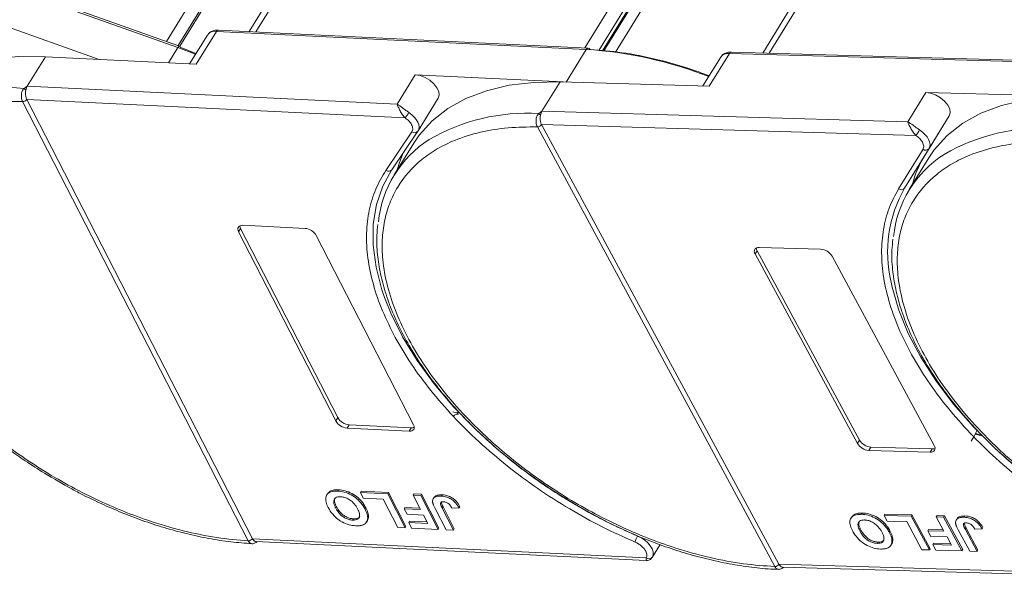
# Model space of a CAD drawing. Header units: millimetres. Extents: x 2552 to 4022, y 535 to 1568.
# Tile 30 of 47: x 3524 to 3597, y 1288 to 1330. Entities that reach past the tile are written whole.
import ezdxf

# ---------------------------------------------------------------- set-up
doc = ezdxf.new("R2010")
doc.units = ezdxf.units.MM

msp = doc.modelspace()

# ---------------------------------------------------------------- linework, layer by layer
at = {"color": 7, "linetype": 'Continuous', "lineweight": 15}
for p, q in [((3570.575, 1376.448), (3541.305, 1328.967)), ((3541.799, 1328.943), (3571.291, 1376.785)), ((3564.774, 1376.274), (3535.16, 1328.234)), ((3536.027, 1327.926), (3565.415, 1375.599)), ((3536.144, 1327.883), (3565.42, 1375.374)), ((3595.736, 1375.593), (3566.244, 1327.752)), ((3567.293, 1327.568), (3596.571, 1375.062)), ((3579.941, 1327.357), (3609.421, 1375.178)), ((3567.56, 1327.541), (3596.7, 1374.811)), ((3567.668, 1327.53), (3596.71, 1374.642)), ((3568.526, 1327.445), (3597.422, 1374.319)), ((3608.732, 1374.843), (3579.468, 1327.371)), ((3505.916, 1338.465), (3536.012, 1327.784)), ((3536.134, 1327.889), (3506.037, 1338.569)), ((3530.149, 1326.9), (3522.236, 1329.708)), ((3537.374, 1326.548), (3538.873, 1328.981)), ((3538.873, 1328.981), (3566.354, 1327.641)), ((3566.5, 1327.739), (3539.019, 1329.079)), ((3538.198, 1328.71), (3536.88, 1326.572)), ((3536.012, 1327.784), (3535.312, 1326.648)), ((3536.012, 1327.784), (3537.322, 1327.29)), ((3537.348, 1327.332), (3536.167, 1327.802)), ((3566.354, 1327.641), (3564.857, 1325.213)), ((3575.496, 1324.907), (3576.995, 1327.34)), ((3576.995, 1327.34), (3604.182, 1326.558)), ((3604.328, 1326.656), (3577.141, 1327.438)), ((3524.815, 1324.905), (3526.164, 1327.094)), ((3526.164, 1327.094), (3537.374, 1326.548)), ((3576.346, 1327.068), (3575.022, 1324.921)), ((3553.645, 1325.755), (3552.295, 1323.565)), ((3564.629, 1325.219), (3553.645, 1325.755)), ((3563.056, 1323.036), (3564.406, 1325.226)), ((3564.406, 1325.226), (3575.496, 1324.907)), ((3524.575, 1324.741), (3524.815, 1324.905)), ((3552.295, 1323.565), (3524.815, 1324.905)), ((3591.593, 1324.444), (3590.243, 1322.255)), ((3602.683, 1324.125), (3591.593, 1324.444)), ((3524.466, 1323.755), (3524.465, 1323.756)), ((3541.237, 1291.094), (3524.466, 1323.755)), ((3524.773, 1323.916), (3552.899, 1322.545)), ((3524.773, 1323.915), (3541.544, 1291.254)), ((3553.853, 1321.583), (3555.353, 1324.015)), ((3562.818, 1322.87), (3563.056, 1323.036)), ((3590.243, 1322.255), (3563.056, 1323.036)), ((3593.328, 1322.704), (3591.515, 1319.762)), ((3591.828, 1320.271), (3593.328, 1322.704)), ((3551.467, 1318.644), (3553.398, 1321.511)), ((3551.907, 1318.692), (3553.838, 1321.559)), ((3553.838, 1321.559), (3553.843, 1321.567)), ((3553.853, 1321.583), (3553.843, 1321.567)), ((3562.723, 1321.881), (3562.723, 1321.883)), ((3580.365, 1289.187), (3562.723, 1321.881)), ((3563.028, 1322.047), (3590.854, 1321.247)), ((3563.028, 1322.046), (3580.67, 1289.351)), ((3553.537, 1320.68), (3552.082, 1318.321)), ((3589.568, 1317.27), (3591.38, 1320.211)), ((3590.015, 1317.33), (3591.828, 1320.271)), ((3590.015, 1317.33), (3591.515, 1319.762)), ((3591.814, 1319.58), (3590.359, 1317.22)), ((3540.668, 1314.328), (3540.518, 1314.085)), ((3540.668, 1314.328), (3547.893, 1300.258)), ((3540.838, 1314.559), (3545.457, 1314.334)), ((3547.743, 1300.015), (3540.518, 1314.085)), ((3546.293, 1313.803), (3553.518, 1299.733)), ((3579.204, 1312.916), (3583.774, 1312.784)), ((3579.054, 1312.672), (3578.904, 1312.429)), ((3586.504, 1298.344), (3578.904, 1312.429)), ((3579.054, 1312.672), (3586.654, 1298.588)), ((3584.617, 1312.265), (3592.217, 1298.18)), ((3556.789, 1300.596), (3556.441, 1300.68)), ((3556.789, 1300.596), (3556.751, 1300.671)), ((3556.881, 1300.72), (3556.789, 1300.596)), ((3547.893, 1300.258), (3547.743, 1300.015)), ((3548.728, 1299.727), (3548.578, 1299.484)), ((3548.728, 1299.727), (3553.348, 1299.502)), ((3553.198, 1299.259), (3548.578, 1299.484)), ((3553.348, 1299.502), (3553.198, 1299.259)), ((3595.759, 1298.915), (3595.256, 1299.027)), ((3595.718, 1298.99), (3595.287, 1299.086)), ((3586.654, 1298.588), (3586.504, 1298.344)), ((3587.496, 1298.068), (3587.346, 1297.825)), ((3591.917, 1297.693), (3587.346, 1297.825)), ((3587.496, 1298.068), (3592.067, 1297.937)), ((3592.067, 1297.937), (3591.917, 1297.693)), ((3547.126, 1294.601), (3547.066, 1294.504)), ((3547.944, 1294.892), (3547.884, 1294.795)), ((3549.57, 1294.681), (3549.63, 1294.779)), ((3549.57, 1294.681), (3549.785, 1294.263)), ((3551.606, 1294.582), (3549.57, 1294.681)), ((3549.63, 1294.779), (3551.666, 1294.679)), ((3551.666, 1294.679), (3551.606, 1294.582)), ((3552.896, 1292.07), (3551.606, 1294.582)), ((3551.666, 1294.679), (3552.956, 1292.167)), ((3553.494, 1294.49), (3553.554, 1294.587)), ((3554.049, 1294.463), (3553.494, 1294.49)), ((3553.494, 1294.49), (3554.04, 1293.427)), ((3553.554, 1294.587), (3554.109, 1294.56)), ((3554.109, 1294.56), (3554.049, 1294.463)), ((3555.34, 1291.95), (3554.049, 1294.463)), ((3554.109, 1294.56), (3555.4, 1292.048)), ((3555.644, 1294.517), (3555.584, 1294.42)), ((3549.785, 1294.263), (3551.266, 1294.19)), ((3551.266, 1294.19), (3552.341, 1292.097)), ((3555.038, 1294.318), (3554.978, 1294.22)), ((3547.8, 1293.635), (3547.74, 1293.537)), ((3549.912, 1293.455), (3549.971, 1293.552)), ((3552.818, 1293.487), (3552.878, 1293.584)), ((3552.818, 1293.487), (3553.033, 1293.068)), ((3554.04, 1293.427), (3552.818, 1293.487)), ((3552.878, 1293.584), (3553.987, 1293.53)), ((3553.033, 1293.068), (3554.255, 1293.008)), ((3554.255, 1293.008), (3554.569, 1292.396)), ((3555.119, 1293.505), (3555.932, 1291.922)), ((3555.652, 1293.521), (3555.712, 1293.618)), ((3556.487, 1291.895), (3555.652, 1293.521)), ((3555.712, 1293.618), (3556.547, 1291.992)), ((3556.367, 1293.533), (3556.906, 1293.539)), ((3556.906, 1293.539), (3556.966, 1293.636)), ((3586.871, 1293.166), (3586.811, 1293.068)), ((3588.481, 1292.989), (3588.541, 1293.086)), ((3588.481, 1292.989), (3588.707, 1292.569)), ((3590.495, 1292.931), (3588.481, 1292.989)), ((3588.541, 1293.086), (3590.555, 1293.028)), ((3590.555, 1293.028), (3590.495, 1292.931)), ((3590.555, 1293.028), (3591.912, 1290.513)), ((3592.362, 1292.877), (3592.422, 1292.974)), ((3592.422, 1292.974), (3592.972, 1292.959)), ((3592.972, 1292.959), (3592.912, 1292.861)), ((3592.972, 1292.959), (3594.329, 1290.443)), ((3548.993, 1292.637), (3549.053, 1292.734)), ((3550.025, 1292.497), (3550.085, 1292.594)), ((3550.17, 1292.919), (3550.11, 1292.822)), ((3553.163, 1292.465), (3553.223, 1292.562)), ((3553.163, 1292.465), (3553.378, 1292.046)), ((3554.569, 1292.396), (3553.163, 1292.465)), ((3553.223, 1292.562), (3554.516, 1292.499)), ((3586.083, 1292.872), (3586.023, 1292.774)), ((3588.707, 1292.569), (3590.172, 1292.527)), ((3590.172, 1292.527), (3591.303, 1290.431)), ((3591.852, 1290.416), (3590.495, 1292.931)), ((3592.912, 1292.861), (3592.362, 1292.877)), ((3592.362, 1292.877), (3592.937, 1291.813)), ((3594.269, 1290.346), (3592.912, 1292.861)), ((3593.904, 1292.743), (3593.844, 1292.646)), ((3594.489, 1292.947), (3594.429, 1292.849)), ((3552.341, 1292.097), (3552.896, 1292.07)), ((3552.896, 1292.07), (3552.956, 1292.167)), ((3553.378, 1292.046), (3555.34, 1291.95)), ((3555.34, 1291.95), (3555.4, 1292.048)), ((3555.932, 1291.922), (3556.487, 1291.895)), ((3556.547, 1291.992), (3556.487, 1291.895)), ((3586.77, 1291.89), (3586.71, 1291.793)), ((3588.858, 1291.755), (3588.918, 1291.852)), ((3591.728, 1291.848), (3591.788, 1291.945)), ((3591.728, 1291.848), (3591.954, 1291.429)), ((3592.937, 1291.813), (3591.728, 1291.848)), ((3591.788, 1291.945), (3592.882, 1291.914)), ((3593.999, 1291.915), (3594.855, 1290.329)), ((3594.526, 1291.941), (3594.586, 1292.039)), ((3595.404, 1290.314), (3594.526, 1291.941)), ((3594.586, 1292.039), (3595.464, 1290.411)), ((3595.232, 1291.969), (3595.764, 1291.986)), ((3595.764, 1291.986), (3595.824, 1292.083)), ((3541.238, 1291.092), (3541.237, 1291.094)), ((3541.544, 1291.254), (3541.544, 1291.253)), ((3570.816, 1289.826), (3541.544, 1291.253)), ((3541.81, 1291.041), (3570.812, 1289.627)), ((3571.254, 1289.868), (3571.836, 1290.813)), ((3587.978, 1290.908), (3588.038, 1291.005)), ((3588.996, 1290.779), (3589.056, 1290.876)), ((3589.135, 1291.216), (3589.075, 1291.119)), ((3591.954, 1291.429), (3593.163, 1291.394)), ((3592.102, 1290.821), (3592.162, 1290.918)), ((3592.102, 1290.821), (3592.328, 1290.402)), ((3593.493, 1290.781), (3592.102, 1290.821)), ((3592.162, 1290.918), (3593.439, 1290.882)), ((3593.163, 1291.394), (3593.493, 1290.781)), ((3591.303, 1290.431), (3591.852, 1290.416)), ((3591.852, 1290.416), (3591.912, 1290.513)), ((3592.328, 1290.402), (3594.269, 1290.346)), ((3594.269, 1290.346), (3594.329, 1290.443)), ((3594.855, 1290.329), (3595.404, 1290.314)), ((3595.464, 1290.411), (3595.404, 1290.314)), ((3580.67, 1289.351), (3580.67, 1289.35)), ((3609.629, 1288.518), (3580.67, 1289.35)), ((3580.366, 1289.185), (3580.365, 1289.187)), ((3580.95, 1289.137), (3609.638, 1288.313))]:
    msp.add_line(p, q, dxfattribs=at)
at = {"color": 7, "linetype": 'Continuous', "lineweight": 15, "flags": 128}
for points in [[(3536.012, 1327.784), (3536.042, 1327.827), (3536.07, 1327.86), (3536.096, 1327.881), (3536.12, 1327.89), (3536.134, 1327.889)], [(3536.134, 1327.889), (3536.139, 1327.886), (3536.154, 1327.87), (3536.163, 1327.841), (3536.167, 1327.802)], [(3522.774, 1326.983), (3524.189, 1327.101), (3526.164, 1327.094)], [(3553.537, 1320.68), (3553.935, 1321.266), (3554.893, 1322.331), (3556.055, 1323.243), (3557.408, 1323.993), (3558.937, 1324.571), (3560.625, 1324.972), (3562.455, 1325.191), (3564.406, 1325.226)], [(3555.353, 1324.015), (3555.423, 1324.226), (3555.394, 1324.498), (3555.26, 1324.792), (3555.031, 1325.082), (3554.726, 1325.344), (3554.374, 1325.554), (3554.002, 1325.695), (3553.645, 1325.755)], [(3593.328, 1322.704), (3593.399, 1322.935), (3593.362, 1323.21), (3593.22, 1323.504), (3592.984, 1323.793), (3592.675, 1324.051), (3592.319, 1324.256), (3591.948, 1324.391), (3591.593, 1324.444)], [(3591.814, 1319.58), (3592.212, 1320.165), (3593.17, 1321.23), (3594.332, 1322.143), (3595.685, 1322.892), (3597.214, 1323.471), (3598.902, 1323.872), (3600.732, 1324.091), (3602.683, 1324.125)], [(3553.178, 1322.945), (3553.386, 1322.786), (3553.569, 1322.61), (3553.718, 1322.423), (3553.83, 1322.233), (3553.9, 1322.046), (3553.926, 1321.868), (3553.907, 1321.706), (3553.853, 1321.583)], [(3591.126, 1321.652), (3591.337, 1321.495), (3591.522, 1321.321), (3591.677, 1321.135), (3591.793, 1320.945), (3591.869, 1320.757), (3591.9, 1320.578), (3591.886, 1320.414), (3591.828, 1320.271)], [(3552.754, 1319.95), (3552.474, 1319.24), (3552.305, 1318.681)], [(3551.367, 1309.18), (3551.172, 1309.75), (3550.732, 1311.442), (3550.517, 1313.076), (3550.529, 1314.635), (3550.767, 1316.102), (3551.23, 1317.462), (3551.912, 1318.7)], [(3540.518, 1314.085), (3540.479, 1314.182), (3540.463, 1314.275), (3540.472, 1314.359), (3540.505, 1314.432), (3540.56, 1314.49), (3540.636, 1314.532), (3540.73, 1314.555), (3540.838, 1314.559)], [(3608.947, 1290.147), (3606.751, 1291.125), (3604.592, 1292.247), (3602.493, 1293.503), (3600.477, 1294.878), (3598.564, 1296.359), (3596.774, 1297.929), (3595.127, 1299.572), (3593.641, 1301.271), (3592.33, 1303.008), (3591.208, 1304.764), (3590.288, 1306.52), (3589.579, 1308.259), (3589.089, 1309.962), (3589.009, 1310.343)], [(3570.17, 1291.456), (3567.98, 1292.467), (3565.833, 1293.621), (3563.751, 1294.905), (3561.756, 1296.306), (3559.869, 1297.808), (3558.111, 1299.396), (3556.499, 1301.054), (3555.051, 1302.763), (3553.782, 1304.505), (3552.705, 1306.263), (3551.832, 1308.017), (3551.367, 1309.18)], [(3553.518, 1299.733), (3553.557, 1299.636), (3553.572, 1299.543), (3553.564, 1299.459), (3553.531, 1299.386), (3553.475, 1299.328), (3553.399, 1299.286), (3553.306, 1299.263), (3553.198, 1299.259)], [(3595.405, 1299.331), (3595.158, 1298.842), (3594.96, 1298.501)], [(3570.17, 1291.456), (3570.448, 1291.315), (3570.706, 1291.139), (3570.932, 1290.936), (3571.115, 1290.716), (3571.245, 1290.491), (3571.315, 1290.271), (3571.323, 1290.068), (3571.267, 1289.892)]]:
    msp.add_lwpolyline(points, dxfattribs=at)
at = {"color": 7, "linetype": 'Continuous', "lineweight": 15}
for centre, radius, start, end in [((3538.76, 1328.285), 0.704, 80.70385, 142.90819), ((3539.025, 1328.913), 0.165, 91.80801, 156.09419), ((3566.506, 1327.574), 0.165, 91.80801, 156.09419), ((3564.341, 1297.052), 30.655, 68.74467, 86.23536), ((3566.475, 1327.571), 0.17, 21.30884, 81.37555), ((3576.899, 1326.658), 0.688, 81.96358, 143.42725), ((3577.153, 1327.262), 0.176, 94.04353, 153.96822), ((3523.257, 1310.494), 14.308, 84.71653, 120.7835), ((3524.172, 1324.206), 0.67, 37.58398, 53.08544), ((3524.468, 1324.126), 0.37, 269.575, 325.4013), ((3524.469, 1324.124), 0.369, 269.59703, 325.57021), ((3549.516, 1325.202), 4.302, 321.85544, 328.35831), ((3561.956, 1308.405), 14.491, 86.59204, 120.13559), ((3562.423, 1322.332), 0.667, 38.2755, 53.68319), ((3553.593, 1321.764), 0.32, 232.34236, 320.03913), ((3562.716, 1322.26), 0.378, 270.93814, 325.57), ((3562.717, 1322.258), 0.377, 270.96032, 325.74097), ((3585.935, 1324.851), 6.098, 323.77082, 328.35685), ((3600.233, 1307.304), 14.491, 86.59204, 120.13559), ((3559.079, 1314.007), 8.207, 122.40058, 174.33401), ((3591.574, 1320.47), 0.323, 233.16695, 321.99372), ((3597.356, 1312.907), 8.207, 122.40058, 174.33401), ((3598.495, 1315.485), 8.187, 148.49752, 165.16287), ((3551.662, 1318.897), 0.32, 232.34236, 320.03913), ((3598.337, 1312.565), 9.59, 150.2055, 193.3954), ((3589.761, 1317.529), 0.323, 233.16695, 321.99372), ((3541.047, 1314.54), 0.435, 182.41352, 209.21752), ((3545.363, 1313.263), 1.075, 30.17434, 84.9837), ((3579.146, 1312.615), 0.306, 79.14736, 217.56468), ((3579.438, 1312.898), 0.446, 182.64256, 210.45521), ((3583.694, 1311.711), 1.076, 30.95613, 85.74517), ((3548.672, 1300.555), 1.075, 210.17434, 264.9837), ((3548.822, 1300.799), 1.075, 210.17434, 264.9837), ((3553.388, 1299.958), 0.458, 265.04497, 293.81188), ((3587.426, 1298.898), 1.076, 210.95613, 265.74517), ((3587.576, 1299.141), 1.076, 210.95613, 265.74517), ((3591.974, 1297.994), 0.306, 259.14736, 37.56468), ((3592.096, 1298.382), 0.446, 266.24921, 294.05501), ((3541.239, 1291.463), 0.369, 269.59703, 325.57021), ((3541.24, 1291.461), 0.368, 269.61686, 325.73849), ((3571.329, 1290.744), 1.36, 148.44742, 169.18055), ((3571.008, 1290.095), 0.33, 234.51592, 321.94657), ((3580.359, 1289.563), 0.377, 270.96032, 325.74097), ((3580.359, 1289.561), 0.376, 270.98033, 325.91135)]:
    msp.add_arc(centre, radius, start, end, dxfattribs=at)
for points, knots in [([(3539.022, 1329.071), (3538.986, 1329.075), (3538.847, 1329.09), (3538.618, 1329.041), (3538.359, 1328.924), (3538.255, 1328.775), (3538.209, 1328.708)], [0, 0, 0, 0, 0.10563, 0.412439, 0.737037, 1, 1, 1, 1]), ([(3575.484, 1325.669), (3575.071, 1325.826), (3573.759, 1326.325), (3571.581, 1326.928), (3569.018, 1327.448), (3567.42, 1327.572), (3566.633, 1327.633)], [0, 0, 0, 0, 0.136045, 0.432297, 0.720483, 1, 1, 1, 1]), ([(3577.143, 1327.431), (3577.116, 1327.434), (3576.986, 1327.447), (3576.767, 1327.399), (3576.506, 1327.281), (3576.401, 1327.13), (3576.354, 1327.061)], [0, 0, 0, 0, 0.07976, 0.393066, 0.724539, 1, 1, 1, 1]), ([(3524.465, 1323.756), (3524.444, 1323.805), (3524.405, 1323.894), (3524.373, 1324.067), (3524.368, 1324.236), (3524.391, 1324.399), (3524.433, 1324.534), (3524.493, 1324.651), (3524.549, 1324.713), (3524.575, 1324.741)], [0, 0, 0, 0, 0.171846, 0.312445, 0.499101, 0.629839, 0.757504, 0.889024, 1, 1, 1, 1]), ([(3524.703, 1324.614), (3524.691, 1324.537), (3524.668, 1324.382), (3524.689, 1324.146), (3524.734, 1323.995), (3524.767, 1323.927), (3524.773, 1323.916)], [0, 0, 0, 0, 0.313343, 0.6267, 0.940056, 1, 1, 1, 1]), ([(3541.237, 1291.094), (3540.463, 1291.161), (3538.892, 1291.298), (3536.379, 1291.819), (3533.963, 1292.527), (3531.707, 1293.375), (3529.642, 1294.298), (3527.597, 1295.362), (3524.932, 1296.958), (3522.428, 1298.777), (3520.175, 1300.749), (3518.487, 1302.425), (3516.866, 1304.295), (3515.406, 1306.325), (3514.24, 1308.332), (3513.352, 1310.325), (3512.749, 1312.313), (3512.484, 1314.117), (3512.493, 1315.71), (3512.712, 1317.092), (3513.14, 1318.385), (3513.993, 1319.966), (3515.247, 1321.289), (3516.849, 1322.309), (3518.329, 1322.975), (3520.122, 1323.478), (3522.216, 1323.775), (3523.723, 1323.761), (3524.466, 1323.755)], [0, 0, 0, 0, 0.038862, 0.078912, 0.120068, 0.152227, 0.184382, 0.217215, 0.250043, 0.315618, 0.347778, 0.379932, 0.421093, 0.461142, 0.5, 0.538863, 0.578912, 0.620068, 0.652227, 0.684382, 0.717215, 0.750043, 0.815618, 0.847778, 0.879932, 0.921093, 0.96114, 1, 1, 1, 1]), ([(3524.773, 1323.916), (3524.773, 1323.916), (3524.773, 1323.916), (3524.773, 1323.915), (3524.773, 1323.915), (3524.773, 1323.915)], [0, 0, 0, 0, 0.3846646, 0.6923323, 1, 1, 1, 1]), ([(3552.295, 1323.565), (3552.424, 1323.486), (3552.624, 1323.362), (3552.934, 1323.12), (3553.102, 1323), (3553.178, 1322.945)], [0, 0, 0, 0, 0.498413, 0.772928, 1, 1, 1, 1]), ([(3552.899, 1322.545), (3552.83, 1322.623), (3552.683, 1322.789), (3552.513, 1323.082), (3552.379, 1323.358), (3552.323, 1323.496), (3552.295, 1323.565)], [0, 0, 0, 0, 0.2343588, 0.4982155, 0.7484812, 1, 1, 1, 1]), ([(3562.723, 1321.883), (3562.7, 1321.932), (3562.659, 1322.021), (3562.624, 1322.194), (3562.616, 1322.363), (3562.637, 1322.527), (3562.678, 1322.662), (3562.736, 1322.779), (3562.792, 1322.841), (3562.818, 1322.87)], [0, 0, 0, 0, 0.171846, 0.312445, 0.499101, 0.629839, 0.757504, 0.889024, 1, 1, 1, 1]), ([(3562.946, 1322.745), (3562.935, 1322.668), (3562.913, 1322.513), (3562.939, 1322.277), (3562.987, 1322.126), (3563.022, 1322.058), (3563.028, 1322.047)], [0, 0, 0, 0, 0.313343, 0.6267, 0.940056, 1, 1, 1, 1]), ([(3590.243, 1322.255), (3590.371, 1322.178), (3590.569, 1322.06), (3590.88, 1321.823), (3591.049, 1321.705), (3591.126, 1321.652)], [0, 0, 0, 0, 0.4984129, 0.772928, 1, 1, 1, 1]), ([(3590.854, 1321.247), (3590.783, 1321.324), (3590.634, 1321.489), (3590.461, 1321.779), (3590.325, 1322.051), (3590.271, 1322.187), (3590.243, 1322.255)], [0, 0, 0, 0, 0.2343588, 0.4982155, 0.7484812, 1, 1, 1, 1]), ([(3580.365, 1289.187), (3579.598, 1289.239), (3578.042, 1289.344), (3575.542, 1289.819), (3573.134, 1290.485), (3570.877, 1291.296), (3568.807, 1292.187), (3566.752, 1293.22), (3564.067, 1294.779), (3561.534, 1296.568), (3559.244, 1298.516), (3557.522, 1300.176), (3555.859, 1302.034), (3554.35, 1304.057), (3553.131, 1306.064), (3552.189, 1308.062), (3551.528, 1310.06), (3551.206, 1311.88), (3551.163, 1313.492), (3551.333, 1314.895), (3551.713, 1316.212), (3552.504, 1317.829), (3553.699, 1319.194), (3555.248, 1320.26), (3556.688, 1320.965), (3558.442, 1321.511), (3560.5, 1321.855), (3561.99, 1321.873), (3562.723, 1321.881)], [0, 0, 0, 0, 0.038862, 0.078912, 0.1200677, 0.1522272, 0.1843815, 0.2172151, 0.2500433, 0.3156185, 0.347778, 0.3799323, 0.4210926, 0.4611415, 0.5, 0.5388632, 0.578912, 0.6200677, 0.6522272, 0.6843815, 0.7172151, 0.7500433, 0.8156185, 0.847778, 0.8799323, 0.9210926, 0.9611404, 1, 1, 1, 1]), ([(3563.028, 1322.047), (3563.028, 1322.047), (3563.028, 1322.047), (3563.028, 1322.046), (3563.028, 1322.046), (3563.028, 1322.046)], [0, 0, 0, 0, 0.384665, 0.692332, 1, 1, 1, 1]), ([(3618.642, 1288.086), (3617.875, 1288.138), (3616.319, 1288.244), (3613.819, 1288.719), (3611.411, 1289.385), (3609.153, 1290.195), (3607.084, 1291.086), (3605.029, 1292.12), (3602.344, 1293.679), (3599.811, 1295.467), (3597.521, 1297.416), (3595.798, 1299.075), (3594.136, 1300.934), (3592.626, 1302.957), (3591.408, 1304.963), (3590.466, 1306.961), (3589.805, 1308.96), (3589.483, 1310.78), (3589.44, 1312.391), (3589.61, 1313.795), (3589.99, 1315.112), (3590.781, 1316.729), (3591.976, 1318.094), (3593.525, 1319.16), (3594.964, 1319.864), (3596.719, 1320.411), (3598.777, 1320.755), (3600.267, 1320.772), (3601, 1320.781)], [0, 0, 0, 0, 0.038862, 0.078912, 0.120068, 0.152227, 0.184382, 0.217215, 0.250043, 0.315618, 0.347778, 0.379932, 0.421093, 0.461142, 0.5, 0.538863, 0.578912, 0.620068, 0.652227, 0.684382, 0.717215, 0.750043, 0.815618, 0.847778, 0.879932, 0.921093, 0.96114, 1, 1, 1, 1]), ([(3552.163, 1306.22), (3551.83, 1306.88), (3551.156, 1308.215), (3550.484, 1310.194), (3550.081, 1312.132), (3549.981, 1313.982), (3550.185, 1315.697), (3550.654, 1317.275), (3551.196, 1318.188), (3551.467, 1318.644)], [0, 0, 0, 0, 0.140659, 0.284672, 0.42968, 0.574689, 0.718702, 0.859346, 1, 1, 1, 1]), ([(3590.665, 1304.715), (3590.314, 1305.375), (3589.604, 1306.712), (3588.875, 1308.7), (3588.413, 1310.653), (3588.254, 1312.523), (3588.399, 1314.262), (3588.809, 1315.868), (3589.315, 1316.803), (3589.568, 1317.27)], [0, 0, 0, 0, 0.140659, 0.284672, 0.42968, 0.574689, 0.718702, 0.859346, 1, 1, 1, 1]), ([(3512.182, 1316.55), (3512.149, 1316.268), (3512.063, 1315.535), (3512.128, 1314.284), (3512.351, 1312.821), (3512.754, 1311.32), (3513.324, 1309.8), (3514.055, 1308.271), (3514.938, 1306.746), (3515.962, 1305.239), (3517.116, 1303.764), (3518.381, 1302.339), (3519.725, 1300.989), (3521.103, 1299.746), (3522.371, 1298.709), (3523.547, 1297.823), (3524.736, 1296.983), (3525.61, 1296.43), (3526.093, 1296.124)], [0, 0, 0, 0, 0.04376, 0.113456, 0.183214, 0.252946, 0.322579, 0.392054, 0.461296, 0.53023, 0.598716, 0.666486, 0.732956, 0.796611, 0.855554, 0.897639, 0.943401, 1, 1, 1, 1]), ([(3550.868, 1314.62), (3550.837, 1314.352), (3550.754, 1313.634), (3550.819, 1312.398), (3551.041, 1310.935), (3551.445, 1309.434), (3552.014, 1307.914), (3552.745, 1306.385), (3553.628, 1304.86), (3554.653, 1303.353), (3555.807, 1301.878), (3557.071, 1300.453), (3558.416, 1299.103), (3559.794, 1297.86), (3561.062, 1296.823), (3562.237, 1295.937), (3563.426, 1295.097), (3564.3, 1294.544), (3564.784, 1294.237)], [0, 0, 0, 0, 0.04157, 0.111425, 0.181343, 0.251234, 0.321027, 0.390661, 0.460062, 0.529153, 0.597797, 0.665722, 0.732344, 0.796145, 0.855223, 0.897404, 0.943271, 1, 1, 1, 1]), ([(3589.145, 1313.519), (3589.114, 1313.251), (3589.03, 1312.533), (3589.095, 1311.298), (3589.318, 1309.834), (3589.722, 1308.334), (3590.291, 1306.813), (3591.022, 1305.284), (3591.905, 1303.76), (3592.93, 1302.253), (3594.084, 1300.778), (3595.348, 1299.353), (3596.693, 1298.003), (3598.07, 1296.76), (3599.339, 1295.722), (3600.514, 1294.837), (3601.703, 1293.997), (3602.577, 1293.443), (3603.061, 1293.137)], [0, 0, 0, 0, 0.04157, 0.111425, 0.181343, 0.251234, 0.321027, 0.390661, 0.460062, 0.529153, 0.597797, 0.665722, 0.732344, 0.796145, 0.855223, 0.897404, 0.943271, 1, 1, 1, 1]), ([(3569.993, 1291), (3569.168, 1291.369), (3567.519, 1292.109), (3565.089, 1293.458), (3562.722, 1294.971), (3560.457, 1296.65), (3558.349, 1298.453), (3556.445, 1300.337), (3554.77, 1302.273), (3553.312, 1304.238), (3552.546, 1305.559), (3552.163, 1306.22)], [0, 0, 0, 0, 0.109769, 0.219545, 0.331943, 0.445117, 0.558292, 0.67069, 0.780455, 0.890235, 1, 1, 1, 1]), ([(3602.567, 1292.907), (3602.206, 1293.127), (3601.036, 1293.839), (3599.176, 1295.211), (3597.03, 1296.984), (3595.089, 1298.853), (3593.369, 1300.775), (3591.865, 1302.733), (3591.065, 1304.054), (3590.665, 1304.715)], [0, 0, 0, 0, 0.070334, 0.227828, 0.385321, 0.541734, 0.694482, 0.847251, 1, 1, 1, 1]), ([(3556.469, 1300.355), (3556.5, 1300.385), (3556.559, 1300.443), (3556.675, 1300.499), (3556.779, 1300.524), (3556.838, 1300.524), (3556.866, 1300.524)], [0, 0, 0, 0, 0.292006, 0.558989, 0.786862, 1, 1, 1, 1]), ([(3526.093, 1296.124), (3526.765, 1295.724), (3527.708, 1295.163), (3529.135, 1294.42), (3530.36, 1293.827), (3531.831, 1293.189), (3533.378, 1292.596), (3534.993, 1292.065), (3536.642, 1291.614), (3538.303, 1291.258), (3539.935, 1291.001), (3540.986, 1290.922), (3541.502, 1290.883)], [0, 0, 0, 0, 0.134577, 0.188711, 0.278387, 0.371043, 0.469975, 0.572686, 0.678176, 0.785662, 0.89461, 1, 1, 1, 1]), ([(3547.178, 1293.577), (3547.146, 1293.643), (3547.048, 1293.845), (3546.965, 1294.163), (3547.02, 1294.485), (3547.231, 1294.703), (3547.542, 1294.798), (3547.781, 1294.796), (3547.884, 1294.795)], [0, 0, 0, 0, 0.101888, 0.307343, 0.492963, 0.678647, 0.860791, 1, 1, 1, 1]), ([(3547.134, 1294.595), (3547.186, 1294.664), (3547.297, 1294.81), (3547.604, 1294.894), (3547.841, 1294.893), (3547.944, 1294.892)], [0, 0, 0, 0, 0.334122, 0.711545, 1, 1, 1, 1]), ([(3547.884, 1294.795), (3547.962, 1294.789), (3548.199, 1294.771), (3548.629, 1294.656), (3549.114, 1294.393), (3549.543, 1294.025), (3549.78, 1293.701), (3549.888, 1293.499), (3549.912, 1293.455)], [0, 0, 0, 0, 0.102171, 0.30922, 0.51365, 0.692275, 0.932413, 1, 1, 1, 1]), ([(3547.944, 1294.892), (3548.022, 1294.886), (3548.259, 1294.868), (3548.689, 1294.754), (3549.174, 1294.491), (3549.603, 1294.122), (3549.84, 1293.798), (3549.948, 1293.596), (3549.971, 1293.552)], [0, 0, 0, 0, 0.102171, 0.30922, 0.51365, 0.692275, 0.932413, 1, 1, 1, 1]), ([(3554.936, 1293.98), (3554.935, 1294.041), (3554.934, 1294.163), (3555.031, 1294.307), (3555.235, 1294.419), (3555.453, 1294.419), (3555.584, 1294.42)], [0, 0, 0, 0, 0.20646, 0.413515, 0.645211, 1, 1, 1, 1]), ([(3555.047, 1294.312), (3555.062, 1294.34), (3555.106, 1294.421), (3555.299, 1294.514), (3555.514, 1294.516), (3555.644, 1294.517)], [0, 0, 0, 0, 0.16733, 0.496283, 1, 1, 1, 1]), ([(3555.584, 1294.42), (3555.663, 1294.413), (3555.842, 1294.398), (3556.144, 1294.304), (3556.435, 1294.13), (3556.713, 1293.868), (3556.83, 1293.668), (3556.906, 1293.539)], [0, 0, 0, 0, 0.1552919, 0.3531453, 0.543243, 0.704067, 1, 1, 1, 1]), ([(3555.644, 1294.517), (3555.723, 1294.51), (3555.902, 1294.495), (3556.204, 1294.402), (3556.495, 1294.228), (3556.773, 1293.966), (3556.89, 1293.766), (3556.966, 1293.636)], [0, 0, 0, 0, 0.155292, 0.353145, 0.543243, 0.704067, 1, 1, 1, 1]), ([(3548.1, 1294.376), (3548.025, 1294.375), (3547.873, 1294.374), (3547.701, 1294.294), (3547.596, 1294.155), (3547.578, 1293.922), (3547.656, 1293.704), (3547.728, 1293.561), (3547.74, 1293.537)], [0, 0, 0, 0, 0.159091, 0.319451, 0.485991, 0.660682, 0.944289, 1, 1, 1, 1]), ([(3547.8, 1293.635), (3547.768, 1293.701), (3547.679, 1293.889), (3547.617, 1294.135), (3547.688, 1294.259), (3547.709, 1294.296)], [0, 0, 0, 0, 0.2764905, 0.7797278, 1, 1, 1, 1]), ([(3549.365, 1293.465), (3549.328, 1293.532), (3549.226, 1293.718), (3549.008, 1293.982), (3548.699, 1294.202), (3548.415, 1294.329), (3548.215, 1294.368), (3548.116, 1294.375), (3548.1, 1294.376)], [0, 0, 0, 0, 0.159163, 0.441094, 0.61902, 0.796885, 0.968573, 1, 1, 1, 1]), ([(3555.119, 1293.505), (3555.102, 1293.539), (3555.068, 1293.606), (3555.027, 1293.696), (3554.994, 1293.775), (3554.97, 1293.844), (3554.948, 1293.913), (3554.94, 1293.958), (3554.936, 1293.98)], [0, 0, 0, 0, 0.20827, 0.416707, 0.561481, 0.706573, 0.852825, 1, 1, 1, 1]), ([(3555.763, 1294.003), (3555.714, 1294.003), (3555.636, 1294.003), (3555.556, 1293.967), (3555.517, 1293.91), (3555.533, 1293.76), (3555.6, 1293.625), (3555.652, 1293.521)], [0, 0, 0, 0, 0.189329, 0.302222, 0.415612, 0.548732, 1, 1, 1, 1]), ([(3555.595, 1294.021), (3555.592, 1294.017), (3555.574, 1293.993), (3555.6, 1293.853), (3555.663, 1293.72), (3555.712, 1293.618)], [0, 0, 0, 0, 0.046857, 0.263977, 1, 1, 1, 1]), ([(3556.132, 1293.85), (3556.094, 1293.878), (3556.023, 1293.932), (3555.902, 1293.982), (3555.818, 1293.999), (3555.773, 1294.002), (3555.763, 1294.003)], [0, 0, 0, 0, 0.330398, 0.624767, 0.917361, 1, 1, 1, 1]), ([(3556.367, 1293.533), (3556.358, 1293.55), (3556.339, 1293.584), (3556.307, 1293.635), (3556.272, 1293.689), (3556.232, 1293.743), (3556.187, 1293.798), (3556.15, 1293.832), (3556.132, 1293.85)], [0, 0, 0, 0, 0.155996, 0.312125, 0.480895, 0.650212, 0.823248, 1, 1, 1, 1]), ([(3564.784, 1294.237), (3565.456, 1293.838), (3566.398, 1293.277), (3567.826, 1292.534), (3569.051, 1291.941), (3570.522, 1291.303), (3572.069, 1290.71), (3573.683, 1290.179), (3575.332, 1289.729), (3576.995, 1289.369), (3578.644, 1289.122), (3579.865, 1288.994), (3580.514, 1288.986), (3580.64, 1288.984)], [0, 0, 0, 0, 0.130517, 0.183018, 0.269988, 0.35985, 0.455796, 0.555409, 0.657717, 0.76196, 0.867621, 0.974343, 1, 1, 1, 1]), ([(3549.215, 1292.218), (3549.137, 1292.224), (3548.9, 1292.242), (3548.472, 1292.358), (3547.989, 1292.62), (3547.56, 1292.988), (3547.316, 1293.318), (3547.205, 1293.527), (3547.178, 1293.577)], [0, 0, 0, 0, 0.101398, 0.306996, 0.506144, 0.685262, 0.924557, 1, 1, 1, 1]), ([(3547.74, 1293.537), (3547.776, 1293.47), (3547.869, 1293.302), (3548.057, 1293.061), (3548.323, 1292.848), (3548.592, 1292.711), (3548.821, 1292.65), (3548.948, 1292.64), (3548.993, 1292.637)], [0, 0, 0, 0, 0.1596974, 0.4008997, 0.5705241, 0.7401942, 0.9084077, 1, 1, 1, 1]), ([(3549.053, 1292.734), (3548.973, 1292.742), (3548.813, 1292.758), (3548.548, 1292.854), (3548.294, 1293.007), (3548.037, 1293.246), (3547.891, 1293.463), (3547.814, 1293.607), (3547.8, 1293.635)], [0, 0, 0, 0, 0.160292, 0.321922, 0.490761, 0.657569, 0.933883, 1, 1, 1, 1]), ([(3548.993, 1292.637), (3549.069, 1292.637), (3549.221, 1292.637), (3549.396, 1292.713), (3549.505, 1292.847), (3549.527, 1293.073), (3549.451, 1293.292), (3549.379, 1293.437), (3549.365, 1293.465)], [0, 0, 0, 0, 0.159186, 0.319845, 0.483838, 0.656366, 0.932671, 1, 1, 1, 1]), ([(3549.912, 1293.455), (3549.928, 1293.421), (3549.962, 1293.354), (3550.007, 1293.25), (3550.048, 1293.144), (3550.081, 1293.035), (3550.105, 1292.926), (3550.109, 1292.857), (3550.11, 1292.822)], [0, 0, 0, 0, 0.15395, 0.308181, 0.478699, 0.649961, 0.824203, 1, 1, 1, 1]), ([(3549.971, 1293.552), (3549.988, 1293.518), (3550.022, 1293.451), (3550.067, 1293.348), (3550.108, 1293.241), (3550.141, 1293.132), (3550.165, 1293.023), (3550.169, 1292.954), (3550.17, 1292.919)], [0, 0, 0, 0, 0.15395, 0.308181, 0.478699, 0.649961, 0.824203, 1, 1, 1, 1]), ([(3586.154, 1291.821), (3586.12, 1291.888), (3586.017, 1292.09), (3585.924, 1292.41), (3585.968, 1292.736), (3586.169, 1292.962), (3586.474, 1293.065), (3586.709, 1293.067), (3586.811, 1293.068)], [0, 0, 0, 0, 0.101888, 0.307343, 0.492963, 0.678647, 0.860791, 1, 1, 1, 1]), ([(3586.094, 1292.863), (3586.14, 1292.928), (3586.242, 1293.073), (3586.535, 1293.161), (3586.77, 1293.164), (3586.871, 1293.166)], [0, 0, 0, 0, 0.3159769, 0.7036842, 1, 1, 1, 1]), ([(3586.811, 1293.068), (3586.889, 1293.064), (3587.123, 1293.051), (3587.552, 1292.944), (3588.04, 1292.688), (3588.475, 1292.324), (3588.72, 1292.001), (3588.833, 1291.799), (3588.858, 1291.755)], [0, 0, 0, 0, 0.102171, 0.30922, 0.51365, 0.692275, 0.932413, 1, 1, 1, 1]), ([(3586.871, 1293.166), (3586.949, 1293.161), (3587.183, 1293.148), (3587.612, 1293.041), (3588.1, 1292.785), (3588.535, 1292.421), (3588.78, 1292.098), (3588.893, 1291.896), (3588.918, 1291.852)], [0, 0, 0, 0, 0.102171, 0.30922, 0.51365, 0.692275, 0.932413, 1, 1, 1, 1]), ([(3549.523, 1292.906), (3549.522, 1292.903), (3549.505, 1292.843), (3549.388, 1292.774), (3549.217, 1292.731), (3549.095, 1292.733), (3549.053, 1292.734)], [0, 0, 0, 0, 0.017002, 0.414, 0.799655, 1, 1, 1, 1]), ([(3549.773, 1292.287), (3549.744, 1292.276), (3549.685, 1292.254), (3549.591, 1292.235), (3549.499, 1292.222), (3549.408, 1292.216), (3549.313, 1292.214), (3549.248, 1292.216), (3549.215, 1292.218)], [0, 0, 0, 0, 0.185429, 0.37219, 0.527708, 0.683877, 0.841678, 1, 1, 1, 1]), ([(3550.11, 1292.822), (3550.107, 1292.764), (3550.099, 1292.646), (3550.017, 1292.459), (3549.897, 1292.341), (3549.786, 1292.292), (3549.773, 1292.287)], [0, 0, 0, 0, 0.2508959, 0.5021661, 0.9405117, 1, 1, 1, 1]), ([(3550.17, 1292.919), (3550.165, 1292.862), (3550.154, 1292.747), (3550.127, 1292.634), (3550.085, 1292.596), (3550.084, 1292.595)], [0, 0, 0, 0, 0.493981, 0.9887, 1, 1, 1, 1]), ([(3587.038, 1292.649), (3586.964, 1292.647), (3586.814, 1292.642), (3586.647, 1292.558), (3586.548, 1292.415), (3586.538, 1292.179), (3586.622, 1291.96), (3586.698, 1291.817), (3586.71, 1291.793)], [0, 0, 0, 0, 0.159091, 0.319451, 0.485991, 0.660682, 0.944289, 1, 1, 1, 1]), ([(3586.77, 1291.89), (3586.737, 1291.957), (3586.643, 1292.145), (3586.573, 1292.398), (3586.641, 1292.527), (3586.664, 1292.569)], [0, 0, 0, 0, 0.271027, 0.764321, 1, 1, 1, 1]), ([(3588.318, 1291.754), (3588.279, 1291.821), (3588.172, 1292.007), (3587.949, 1292.269), (3587.635, 1292.486), (3587.351, 1292.609), (3587.152, 1292.643), (3587.054, 1292.648), (3587.038, 1292.649)], [0, 0, 0, 0, 0.159163, 0.441094, 0.61902, 0.796885, 0.968573, 1, 1, 1, 1]), ([(3593.804, 1292.391), (3593.801, 1292.453), (3593.795, 1292.576), (3593.886, 1292.724), (3594.085, 1292.841), (3594.299, 1292.846), (3594.429, 1292.849)], [0, 0, 0, 0, 0.20646, 0.413515, 0.645211, 1, 1, 1, 1]), ([(3593.999, 1291.915), (3593.982, 1291.948), (3593.946, 1292.015), (3593.902, 1292.106), (3593.867, 1292.185), (3593.841, 1292.255), (3593.817, 1292.324), (3593.808, 1292.369), (3593.804, 1292.391)], [0, 0, 0, 0, 0.20827, 0.416707, 0.561481, 0.706573, 0.852825, 1, 1, 1, 1]), ([(3593.913, 1292.738), (3593.925, 1292.762), (3593.964, 1292.841), (3594.149, 1292.936), (3594.361, 1292.943), (3594.489, 1292.947)], [0, 0, 0, 0, 0.148382, 0.484821, 1, 1, 1, 1]), ([(3594.62, 1292.431), (3594.571, 1292.43), (3594.494, 1292.429), (3594.416, 1292.391), (3594.38, 1292.333), (3594.4, 1292.181), (3594.471, 1292.046), (3594.526, 1291.941)], [0, 0, 0, 0, 0.189329, 0.302222, 0.415612, 0.548732, 1, 1, 1, 1]), ([(3594.429, 1292.849), (3594.507, 1292.844), (3594.684, 1292.833), (3594.986, 1292.744), (3595.279, 1292.575), (3595.562, 1292.315), (3595.685, 1292.115), (3595.764, 1291.986)], [0, 0, 0, 0, 0.155292, 0.353145, 0.543243, 0.704067, 1, 1, 1, 1]), ([(3594.458, 1292.446), (3594.454, 1292.441), (3594.437, 1292.416), (3594.467, 1292.274), (3594.534, 1292.141), (3594.586, 1292.039)], [0, 0, 0, 0, 0.05409, 0.269563, 1, 1, 1, 1]), ([(3594.489, 1292.947), (3594.567, 1292.942), (3594.744, 1292.93), (3595.046, 1292.842), (3595.339, 1292.672), (3595.622, 1292.413), (3595.745, 1292.213), (3595.824, 1292.083)], [0, 0, 0, 0, 0.155292, 0.353145, 0.543243, 0.704067, 1, 1, 1, 1]), ([(3594.989, 1292.284), (3594.951, 1292.312), (3594.879, 1292.366), (3594.758, 1292.414), (3594.673, 1292.429), (3594.629, 1292.431), (3594.62, 1292.431)], [0, 0, 0, 0, 0.330398, 0.624767, 0.917361, 1, 1, 1, 1]), ([(3595.232, 1291.969), (3595.222, 1291.986), (3595.202, 1292.02), (3595.169, 1292.071), (3595.132, 1292.124), (3595.091, 1292.178), (3595.045, 1292.233), (3595.008, 1292.267), (3594.989, 1292.284)], [0, 0, 0, 0, 0.155996, 0.312125, 0.480895, 0.650212, 0.823248, 1, 1, 1, 1]), ([(3588.211, 1290.489), (3588.134, 1290.493), (3587.899, 1290.506), (3587.473, 1290.615), (3586.987, 1290.87), (3586.551, 1291.233), (3586.299, 1291.563), (3586.182, 1291.771), (3586.154, 1291.821)], [0, 0, 0, 0, 0.101398, 0.306996, 0.506144, 0.685262, 0.924557, 1, 1, 1, 1]), ([(3586.71, 1291.793), (3586.749, 1291.726), (3586.845, 1291.557), (3587.04, 1291.317), (3587.309, 1291.108), (3587.579, 1290.975), (3587.807, 1290.918), (3587.934, 1290.911), (3587.978, 1290.908)], [0, 0, 0, 0, 0.159697, 0.4009, 0.570524, 0.740194, 0.908408, 1, 1, 1, 1]), ([(3588.038, 1291.005), (3587.959, 1291.012), (3587.8, 1291.025), (3587.535, 1291.116), (3587.279, 1291.266), (3587.018, 1291.502), (3586.866, 1291.719), (3586.786, 1291.863), (3586.77, 1291.89)], [0, 0, 0, 0, 0.160292, 0.321922, 0.490761, 0.657569, 0.933883, 1, 1, 1, 1]), ([(3587.978, 1290.908), (3588.053, 1290.91), (3588.203, 1290.913), (3588.373, 1290.993), (3588.476, 1291.132), (3588.49, 1291.361), (3588.408, 1291.58), (3588.332, 1291.725), (3588.318, 1291.754)], [0, 0, 0, 0, 0.159186, 0.319845, 0.483838, 0.656366, 0.932671, 1, 1, 1, 1]), ([(3588.858, 1291.755), (3588.876, 1291.721), (3588.911, 1291.654), (3588.959, 1291.55), (3589.003, 1291.443), (3589.039, 1291.333), (3589.066, 1291.224), (3589.072, 1291.154), (3589.075, 1291.119)], [0, 0, 0, 0, 0.15395, 0.308181, 0.478699, 0.649961, 0.824203, 1, 1, 1, 1]), ([(3588.918, 1291.852), (3588.936, 1291.818), (3588.971, 1291.751), (3589.019, 1291.647), (3589.063, 1291.54), (3589.099, 1291.431), (3589.126, 1291.321), (3589.132, 1291.251), (3589.135, 1291.216)], [0, 0, 0, 0, 0.15395, 0.308181, 0.478699, 0.649961, 0.824203, 1, 1, 1, 1]), ([(3541.502, 1290.884), (3541.466, 1290.89), (3541.4, 1290.901), (3541.309, 1290.975), (3541.263, 1291.051), (3541.238, 1291.092)], [0, 0, 0, 0, 0.352324, 0.643768, 1, 1, 1, 1]), ([(3541.503, 1290.881), (3541.546, 1290.883), (3541.63, 1290.886), (3541.765, 1290.94), (3541.847, 1291.001), (3541.894, 1291.037)], [0, 0, 0, 0, 0.313814, 0.605047, 1, 1, 1, 1]), ([(3541.544, 1291.253), (3541.577, 1291.203), (3541.641, 1291.103), (3541.74, 1291.04), (3541.797, 1291.047), (3541.81, 1291.049)], [0, 0, 0, 0, 0.435984, 0.871967, 1, 1, 1, 1]), ([(3569.993, 1291), (3570.075, 1290.96), (3570.242, 1290.88), (3570.468, 1290.711), (3570.659, 1290.519), (3570.739, 1290.384), (3570.779, 1290.318)], [0, 0, 0, 0, 0.245513, 0.5, 0.754487, 1, 1, 1, 1]), ([(3588.491, 1291.179), (3588.453, 1291.135), (3588.377, 1291.047), (3588.199, 1291.006), (3588.079, 1291.005), (3588.038, 1291.005)], [0, 0, 0, 0, 0.398189, 0.794249, 1, 1, 1, 1]), ([(3589.075, 1291.119), (3589.074, 1291.06), (3589.07, 1290.941), (3588.995, 1290.75), (3588.881, 1290.627), (3588.773, 1290.576), (3588.76, 1290.57)], [0, 0, 0, 0, 0.2508959, 0.5021661, 0.9405117, 1, 1, 1, 1]), ([(3589.135, 1291.216), (3589.132, 1291.158), (3589.126, 1291.042), (3589.1, 1290.923), (3589.057, 1290.882), (3589.053, 1290.878)], [0, 0, 0, 0, 0.478395, 0.957504, 1, 1, 1, 1]), ([(3588.76, 1290.57), (3588.731, 1290.559), (3588.674, 1290.535), (3588.582, 1290.514), (3588.491, 1290.499), (3588.401, 1290.491), (3588.308, 1290.487), (3588.243, 1290.488), (3588.211, 1290.489)], [0, 0, 0, 0, 0.185429, 0.37219, 0.527708, 0.683877, 0.841678, 1, 1, 1, 1]), ([(3570.814, 1289.627), (3570.876, 1289.63), (3570.98, 1289.636), (3571.133, 1289.717), (3571.202, 1289.801), (3571.239, 1289.846)], [0, 0, 0, 0, 0.4004475, 0.6786033, 1, 1, 1, 1]), ([(3570.814, 1289.639), (3570.816, 1289.643), (3570.82, 1289.653), (3570.817, 1289.766), (3570.816, 1289.826)], [0, 0, 0, 0, 0.4643611, 1, 1, 1, 1]), ([(3580.67, 1289.35), (3580.704, 1289.3), (3580.772, 1289.2), (3580.875, 1289.136), (3580.935, 1289.144), (3580.95, 1289.146)], [0, 0, 0, 0, 0.42964, 0.85928, 1, 1, 1, 1]), ([(3580.639, 1288.977), (3580.602, 1288.983), (3580.535, 1288.994), (3580.441, 1289.068), (3580.392, 1289.144), (3580.366, 1289.185)], [0, 0, 0, 0, 0.3510721, 0.6430797, 1, 1, 1, 1]), ([(3580.645, 1288.974), (3580.689, 1288.976), (3580.773, 1288.981), (3580.908, 1289.036), (3580.989, 1289.099), (3581.037, 1289.135)], [0, 0, 0, 0, 0.314688, 0.603378, 1, 1, 1, 1])]:
    msp.add_open_spline(points, degree=3, knots=knots, dxfattribs=at)
for points in [[(3524.815, 1324.905), (3524.791, 1324.862), (3524.744, 1324.776), (3524.717, 1324.668), (3524.703, 1324.614)], [(3563.056, 1323.036), (3563.033, 1322.994), (3562.986, 1322.908), (3562.96, 1322.799), (3562.946, 1322.745)], [(3553.378, 1322.032), (3553.32, 1322.125), (3553.205, 1322.311), (3553.001, 1322.467), (3552.899, 1322.545)], [(3553.398, 1321.511), (3553.43, 1321.585), (3553.496, 1321.734), (3553.417, 1321.932), (3553.378, 1322.032)], [(3591.343, 1320.738), (3591.283, 1320.831), (3591.163, 1321.017), (3590.957, 1321.17), (3590.854, 1321.247)], [(3591.38, 1320.211), (3591.41, 1320.287), (3591.47, 1320.439), (3591.385, 1320.638), (3591.343, 1320.738)], [(3570.816, 1289.826), (3570.841, 1289.898), (3570.891, 1290.042), (3570.816, 1290.226), (3570.779, 1290.318)]]:
    msp.add_open_spline(points, degree=3, dxfattribs=at)

doc.saveas('drawing.dxf')
